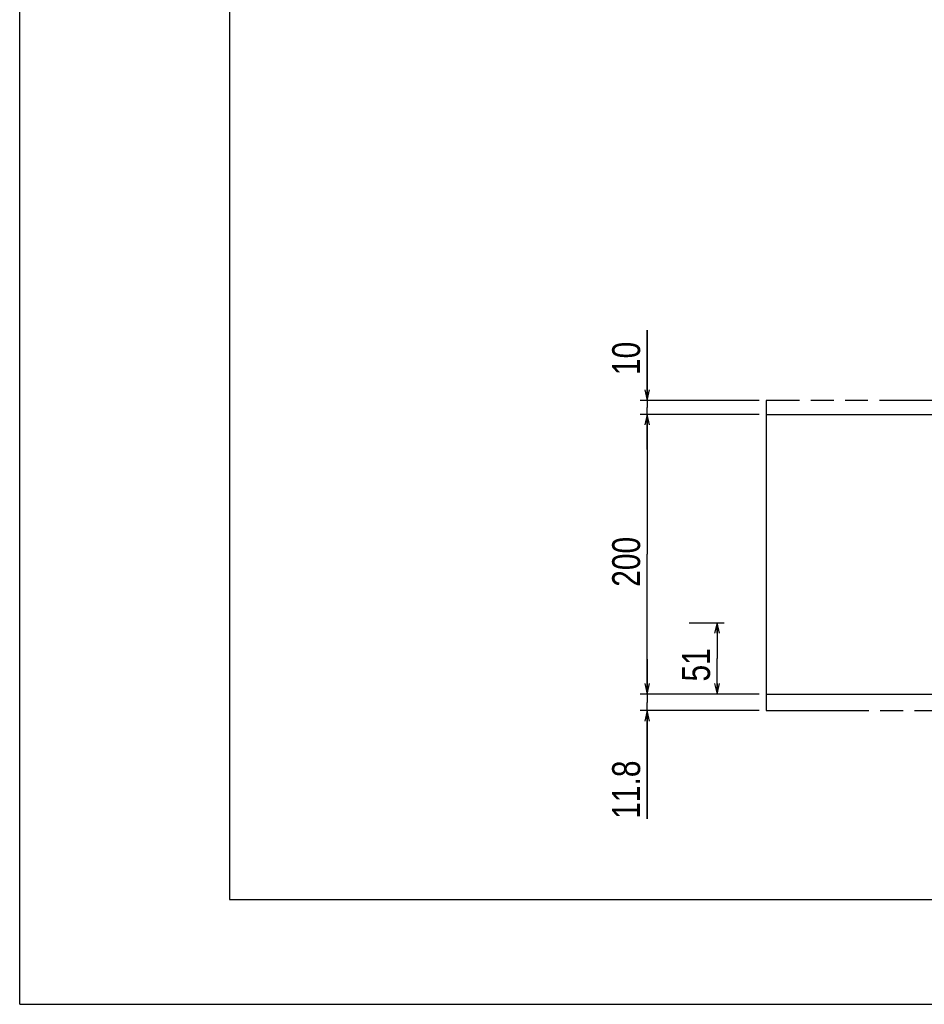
# Model space of a CAD drawing. Extents: x 0 to 2970, y 0 to 2100.
# Tile 1 of 16: x 0 to 647, y 0 to 704. Entities that reach past the tile are written whole.
import ezdxf

# ---------------------------------------------------------------- set-up
doc = ezdxf.new("R2010")
doc.units = 0
doc.header["$LTSCALE"] = 163.35
doc.linetypes.add('PHANTOM', pattern=[0.8, 0.45, -0.05, 0.1, -0.05, 0.1, -0.05])
doc.layers.get('0').update_dxf_attribs({"linetype": 'CONTINUOUS'})
doc.layers.add('95_ALL_DIM', color=7, linetype='CONTINUOUS')
doc.layers.add('CRV_Z', color=7, linetype='CONTINUOUS')
doc.styles.get("Standard").update_dxf_attribs({"font": 'txt', "width": 0.8})
doc.dimstyles.new('DIMSTYLE_6', dxfattribs={"dimtxt": 20, "dimasz": 7.5, "dimexe": 0.18, "dimexo": 0.0625, "dimgap": 0.09, "dimtad": 1, "dimdec": 3, "dimtxsty": 'STANDARD', "dimblk": 'OPEN', "dimblk1": 'OPEN', "dimblk2": 'OPEN', "dimcen": 0.09, "dimazin": 3, "dimtp": 0.5, "dimtm": 0.5, "dimtfac": 1, "dimtdec": 3, "dimtofl": 0, "dimtmove": 0, "dimatfit": 3, "dimtolj": 1})
doc.dimstyles.new('DIMSTYLE_7', dxfattribs={"dimtxt": 20, "dimasz": 7.5, "dimexe": 0.18, "dimexo": 0.0625, "dimgap": 0.09, "dimtad": 1, "dimdec": 3, "dimtxsty": 'STANDARD', "dimblk": 'OPEN', "dimblk1": 'OPEN', "dimblk2": 'OPEN', "dimcen": 0.09, "dimazin": 3, "dimtp": 0.3, "dimtm": 0.3, "dimtfac": 1, "dimtdec": 3, "dimtofl": 0, "dimtmove": 0, "dimatfit": 3, "dimtolj": 1})
doc.dimstyles.new('DIMSTYLE_8', dxfattribs={"dimtxt": 20, "dimasz": 7.5, "dimexe": 0.18, "dimexo": 0.0625, "dimgap": 0.09, "dimtad": 1, "dimdec": 3, "dimtxsty": 'STANDARD', "dimblk": 'OPEN', "dimblk1": 'OPEN', "dimblk2": 'OPEN', "dimcen": 0.09, "dimazin": 3, "dimtp": 0.2, "dimtm": 0.2, "dimtfac": 1, "dimtdec": 3, "dimtofl": 0, "dimtmove": 0, "dimatfit": 3, "dimtolj": 1})

# ---------------------------------------------------------------- blocks, each defined once
blk = doc.blocks.new('_OPEN')
at = {"color": 0, "linetype": 'BYBLOCK'}
for p, q in [((0, 0), (-1, 0.233)), ((-1, -0.233), (0, 0)), ((-1, 0), (0, 0))]:
    blk.add_line(p, q, dxfattribs=at)
blk = doc.blocks.new('*D14')
at = {"layer": '95_ALL_DIM', "color": 2, "linetype": 'CONTINUOUS'}
for p, q in [((478.63, 272.72), (503.63, 272.72)), ((498.63, 272.72), (498.63, 247.22)), ((498.63, 221.72), (498.63, 247.22)), ((528.63, 221.72), (493.63, 221.72))]:
    blk.add_line(p, q, dxfattribs=at)
at = {"layer": '95_ALL_DIM', "color": 2, "linetype": 'CONTINUOUS', "xscale": 7.5, "yscale": 7.5, "zscale": 7.5}
for p, rotation in [((498.63, 272.72), 90), ((498.63, 221.72), 270)]:
    blk.add_blockref('_OPEN', p, dxfattribs=dict(at, rotation=rotation))
at = {"layer": '95_ALL_DIM', "color": 2, "linetype": 'CONTINUOUS', "width": 0.8}
blk.add_text('51', height=20, rotation=90, dxfattribs=at).set_placement((493.63, 230.76))
blk = doc.blocks.new('*D15')
at = {"layer": '95_ALL_DIM', "color": 2, "linetype": 'CONTINUOUS'}
for p, q in [((528.63, 421.72), (443.63, 421.72)), ((448.63, 421.72), (448.63, 321.72)), ((448.63, 221.72), (448.63, 321.72)), ((528.63, 221.72), (443.63, 221.72))]:
    blk.add_line(p, q, dxfattribs=at)
at = {"layer": '95_ALL_DIM', "color": 2, "linetype": 'CONTINUOUS', "xscale": 7.5, "yscale": 7.5, "zscale": 7.5}
for p, rotation in [((448.63, 421.72), 90), ((448.63, 221.72), 270)]:
    blk.add_blockref('_OPEN', p, dxfattribs=dict(at, rotation=rotation))
at = {"layer": '95_ALL_DIM', "color": 2, "linetype": 'CONTINUOUS', "width": 0.8}
blk.add_text('200', height=20, rotation=90, dxfattribs=at).set_placement((443.63, 298.46))
blk = doc.blocks.new('*D16')
at = {"layer": '95_ALL_DIM', "color": 2, "linetype": 'CONTINUOUS'}
for p, q in [((448.63, 431.72), (448.63, 481.83)), ((448.63, 481.83), (448.63, 426.72)), ((528.63, 431.72), (443.63, 431.72)), ((448.63, 396.72), (448.63, 426.72)), ((528.63, 421.72), (443.63, 421.72)), ((448.63, 421.72), (448.63, 396.72))]:
    blk.add_line(p, q, dxfattribs=at)
at = {"layer": '95_ALL_DIM', "color": 2, "linetype": 'CONTINUOUS', "xscale": 7.5, "yscale": 7.5, "zscale": 7.5}
for p, rotation in [((448.63, 431.72), 270), ((448.63, 421.72), 90)]:
    blk.add_blockref('_OPEN', p, dxfattribs=dict(at, rotation=rotation))
at = {"layer": '95_ALL_DIM', "color": 2, "linetype": 'CONTINUOUS', "width": 0.8}
blk.add_text('10', height=20, rotation=90, dxfattribs=at).set_placement((443.63, 449.83))
blk = doc.blocks.new('*D17')
at = {"layer": '95_ALL_DIM', "color": 2, "linetype": 'CONTINUOUS'}
for p, q in [((448.63, 221.72), (448.63, 246.72)), ((448.63, 246.72), (448.63, 215.82)), ((528.63, 221.72), (443.63, 221.72)), ((448.63, 132.63), (448.63, 215.82)), ((528.63, 209.92), (443.63, 209.92)), ((448.63, 209.92), (448.63, 132.63))]:
    blk.add_line(p, q, dxfattribs=at)
at = {"layer": '95_ALL_DIM', "color": 2, "linetype": 'CONTINUOUS', "xscale": 7.5, "yscale": 7.5, "zscale": 7.5}
for p, rotation in [((448.63, 221.72), 270), ((448.63, 209.92), 90)]:
    blk.add_blockref('_OPEN', p, dxfattribs=dict(at, rotation=rotation))
at = {"layer": '95_ALL_DIM', "color": 2, "linetype": 'CONTINUOUS', "width": 0.8}
blk.add_text('11.8', height=20, rotation=90, dxfattribs=at).set_placement((443.63, 132.63))

msp = doc.modelspace()

# ---------------------------------------------------------------- linework, layer by layer
at = {"color": 7, "linetype": 'CONTINUOUS'}
for p, q in [((0, 0), (0, 2100)), ((150, 2045), (150, 75)), ((150, 75), (2935, 75)), ((0, 0), (2970, 0))]:
    msp.add_line(p, q, dxfattribs=at)
at = {"layer": 'CRV_Z', "color": 2, "linetype": 'PHANTOM'}
for p, q in [((533.6329, 431.7189), (533.6329, 421.7189)), ((1733.6329, 431.7189), (533.6329, 431.7189)), ((533.6329, 221.7189), (533.6329, 209.9189)), ((533.6329, 209.9189), (1733.6329, 209.9189))]:
    msp.add_line(p, q, dxfattribs=at)
at = {"layer": 'CRV_Z', "color": 40, "linetype": 'CONTINUOUS'}
for p, q in [((533.6329, 421.7189), (533.6329, 221.7189)), ((533.6329, 421.7189), (1733.6329, 421.7189)), ((533.6329, 221.7189), (1733.6329, 221.7189))]:
    msp.add_line(p, q, dxfattribs=at)

# ---------------------------------------------------------------- dimensions: what is measured, and where the dimension line sits
at = {"layer": '95_ALL_DIM', "color": 2, "linetype": 'CONTINUOUS'}
for base, p1, p2, angle, dimstyle, picture, middle in [((448.6329, 431.7189), (528.6329, 421.7189), (528.6329, 431.7189), 90, 'DIMSTYLE_8', '*D16', (433.6329, 465.8275)), ((448.6329, 221.7189), (528.6329, 421.7189), (528.6329, 221.7189), 270, 'DIMSTYLE_6', '*D15', (433.6329, 322.4575)), ((498.6329, 221.7189), (478.6329, 272.7189), (528.6329, 221.7189), 270, 'DIMSTYLE_7', '*D14', (483.6329, 246.7616)), ((448.6329, 209.9189), (528.6329, 221.7189), (528.6329, 209.9189), 270, 'DIMSTYLE_8', '*D17', (433.6329, 164.6324))]:
    dim = msp.add_linear_dim(base=base, p1=p1, p2=p2, angle=angle, dimstyle=dimstyle, dxfattribs=at)
    dim.commit()
    dim.dimension.update_dxf_attribs({"geometry": picture, "text_midpoint": middle, "dimtype": 160})

doc.saveas('drawing.dxf')
